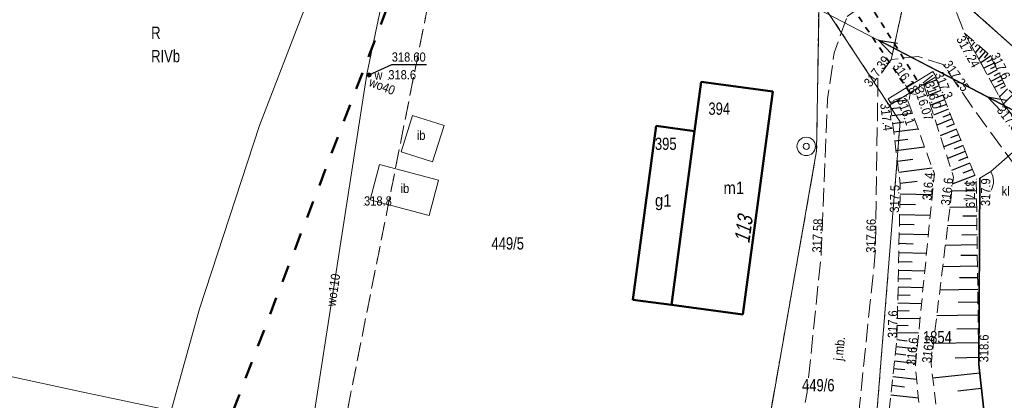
# Model space of a CAD drawing. Header units: metres. Extents: x 7523615 to 7533948, y 5492686 to 5502120.
# Tile 176 of 256: x 7531253 to 7531333, y 5496761 to 5496791. Entities that reach past the tile are written whole.
import ezdxf
from ezdxf.enums import TextEntityAlignment as Align

# ---------------------------------------------------------------- set-up
doc = ezdxf.new("R2010")
doc.units = ezdxf.units.M
for name, pattern in [('1.0_0.5', [1.5, 1, -0.5]), ('1.4_1.4', [2.8, 1.4, -1.4]), ('1.5_0.5', [2, 1.5, -0.5]), ('219-500', [0]), ('egkk-500', [2, 1.5, -0.5]), ('egug-500', [1, 0.5, -0.5]), ('otkz_500', [1, 0.5, -0.5]), ('otob_500', [0]), ('otof_500', [0]), ('suep_nn_500', [0])]:
    doc.linetypes.add(name, pattern=pattern)
doc.layers.get('0').update_dxf_attribs({"color": 2, "lineweight": 5})
doc.styles.get("Standard").update_dxf_attribs({"font": 'Working1250', "width": 0.75})
doc.linetypes.add('902-500', pattern='A,3.75,0,[1,ksztalty.shx,S=0.5,R=0,X=0,Y=0],3.75', length=7.5)
doc.linetypes.add('otdn_500_short', pattern='A,2.5,0,[21,ksztalty.shx,S=0.5,R=0,X=-1,Y=0],0.5', length=3)

# ---------------------------------------------------------------- blocks, each defined once
blk = doc.blocks.new('203')
at = {"linetype": 'Continuous', "lineweight": 0}
h = blk.add_hatch(color=0, dxfattribs=at)
edge = h.paths.add_edge_path()
edge.add_arc((0, 0), 0.045, 0, 360)
blk = doc.blocks.new('PW01')
at = {"linetype": 'Continuous', "lineweight": 13}
h = blk.add_hatch(color=0, dxfattribs=at)
edge = h.paths.add_edge_path()
edge.add_arc((0, 0), 0.045, 0, 360)
blk = doc.blocks.new('US13')
at = {"color": 0, "linetype": 'Continuous', "lineweight": 13}
for radius in [0.75, 0.25]:
    blk.add_circle((0, 0), radius, dxfattribs=at)
blk = doc.blocks.new('US25')
at = {"linetype": 'Continuous', "lineweight": 0}
h = blk.add_hatch(color=0, dxfattribs=at)
edge = h.paths.add_edge_path()
edge.add_arc((0, 0), 0.2, 0, 360)
blk = doc.blocks.new('SUEP1')
at = {"color": 0, "linetype": 'Continuous'}
for p, q in [((0, 0), (5, 0)), ((5, 0), (3.5, 0.5)), ((5, 0), (3.5, -0.5)), ((5, 0), (15, 0)), ((15, 0), (13.5, 0.5)), ((15, 0), (13.5, -0.5))]:
    blk.add_line(p, q, dxfattribs=at)
blk = doc.blocks.new('IB05')
at = {"color": 0, "linetype": 'Continuous', "lineweight": 13}
for q in [(0.354, 0.354), (0.354, -0.354)]:
    blk.add_line((0, 0), q, dxfattribs=at)
blk = doc.blocks.new('OK04')
at = {"color": 0, "linetype": 'Continuous', "lineweight": 0}
blk.add_arc((1.5, 0.001), 1.5, 120, 180, dxfattribs=at)

msp = doc.modelspace()

# ---------------------------------------------------------------- linework, layer by layer
at = {"layer": '000 Inne (niezydentyfikowane)', "color": 7, "linetype": 'CONTINUOUS', "lineweight": 25, "flags": 128}
for points in [[(7531330.56, 5496790.02), (7531330.44, 5496789.88)], [(7531330.78, 5496789.83), (7531330.69, 5496789.72)], [(7531331.01, 5496789.64), (7531330.74, 5496789.33)], [(7531331.46, 5496789.25), (7531331.05, 5496788.77)], [(7531331.23, 5496789.44), (7531331.06, 5496789.25)], [(7531331.88, 5496788.89), (7531331.33, 5496788.25)], [(7531331.68, 5496789.06), (7531331.44, 5496788.78)], [(7531332.3, 5496788.5), (7531331.51, 5496787.94)], [(7531332.08, 5496788.71), (7531331.78, 5496788.35)], [(7531332.58, 5496787.93), (7531331.74, 5496787.52)], [(7531332.44, 5496788.21), (7531332.01, 5496788.01)], [(7531332.72, 5496787.65), (7531332.3, 5496787.45)], [(7531332.85, 5496787.37), (7531332.04, 5496786.97)], [(7531332.99, 5496787.1), (7531332.59, 5496786.9)], [(7531327.92, 5496786.57), (7531326.88, 5496786.15)], [(7531328.11, 5496786.08), (7531327.58, 5496785.86)], [(7531333.12, 5496786.83), (7531332.33, 5496786.44)], [(7531333.38, 5496786.31), (7531332.61, 5496785.93)], [(7531333.25, 5496786.57), (7531332.86, 5496786.38)], [(7531333.5, 5496786.05), (7531333.12, 5496785.87)], [(7531328.27, 5496785.69), (7531327.17, 5496785.25)], [(7531328.41, 5496785.32), (7531327.86, 5496785.09)], [(7531333.69, 5496785.84), (7531333.02, 5496785.18)], [(7531334.14, 5496785.39), (7531333.34, 5496784.6)], [(7531324.12, 5496784.76), (7531325.55, 5496784.94)], [(7531328.56, 5496784.94), (7531327.42, 5496784.49)], [(7531328.71, 5496784.56), (7531328.13, 5496784.33)], [(7531324.18, 5496784.22), (7531324.96, 5496784.32)], [(7531324.26, 5496783.65), (7531325.94, 5496783.86)], [(7531328.87, 5496784.18), (7531327.67, 5496783.7)], [(7531329.03, 5496783.78), (7531328.41, 5496783.54)], [(7531324.33, 5496783.02), (7531325.25, 5496783.14)], [(7531329.19, 5496783.38), (7531327.94, 5496782.88)], [(7531329.35, 5496782.96), (7531328.71, 5496782.71)], [(7531324.42, 5496782.34), (7531326.4, 5496782.59)], [(7531329.52, 5496782.54), (7531328.21, 5496782.01)], [(7531329.7, 5496782.1), (7531329.03, 5496781.84)], [(7531324.51, 5496781.61), (7531325.58, 5496781.74)], [(7531329.87, 5496781.66), (7531328.5, 5496781.11)], [(7531324.61, 5496780.81), (7531326.94, 5496781.11)], [(7531330.24, 5496780.74), (7531328.81, 5496780.17)], [(7531330.06, 5496781.21), (7531329.35, 5496780.93)], [(7531324.72, 5496779.96), (7531325.98, 5496780.12)], [(7531330.62, 5496779.78), (7531329.12, 5496779.18)], [(7531330.43, 5496780.27), (7531329.7, 5496779.97)], [(7531324.83, 5496779.05), (7531327.56, 5496779.4)], [(7531330.82, 5496779.28), (7531330.05, 5496778.98)], [(7531324.95, 5496778.15), (7531326.32, 5496778.33)], [(7531331.03, 5496778.78), (7531329.22, 5496778.11)], [(7531331.14, 5496778.18), (7531330.18, 5496778.14)], [(7531324.94, 5496777.29), (7531327.56, 5496777.23)], [(7531331.15, 5496777.55), (7531329.15, 5496777.52)], [(7531324.93, 5496776.44), (7531326.2, 5496776.42)], [(7531331.16, 5496776.89), (7531330.12, 5496776.87)], [(7531331.17, 5496776.2), (7531328.99, 5496776.17)], [(7531324.91, 5496775.62), (7531327.4, 5496775.57)], [(7531331.18, 5496775.48), (7531330.04, 5496775.47)], [(7531324.89, 5496774.82), (7531326.1, 5496774.79)], [(7531331.19, 5496774.73), (7531328.81, 5496774.7)], [(7531324.86, 5496773.27), (7531326.01, 5496773.24)], [(7531324.87, 5496774.03), (7531327.24, 5496773.98)], [(7531331.2, 5496773.95), (7531329.96, 5496773.94)], [(7531324.84, 5496772.52), (7531327.09, 5496772.48)], [(7531331.21, 5496773.14), (7531328.62, 5496773.1)], [(7531324.82, 5496771.8), (7531325.92, 5496771.77)], [(7531331.22, 5496772.28), (7531329.87, 5496772.27)], [(7531324.81, 5496771.09), (7531326.95, 5496771.04)], [(7531331.23, 5496771.4), (7531328.41, 5496771.36)], [(7531324.79, 5496770.4), (7531325.84, 5496770.38)], [(7531331.25, 5496770.47), (7531329.77, 5496770.45)], [(7531324.78, 5496769.72), (7531326.82, 5496769.68)], [(7531331.26, 5496769.5), (7531328.18, 5496769.46)], [(7531324.75, 5496768.43), (7531326.69, 5496768.38)], [(7531324.77, 5496769.07), (7531325.76, 5496769.05)], [(7531331.27, 5496768.48), (7531329.66, 5496768.46)], [(7531324.74, 5496767.8), (7531325.68, 5496767.78)], [(7531324.73, 5496767.19), (7531326.57, 5496767.15)], [(7531331.29, 5496767.43), (7531327.93, 5496767.38)], [(7531324.71, 5496766.6), (7531325.61, 5496766.58)], [(7531331.3, 5496766.32), (7531329.55, 5496766.3)], [(7531324.68, 5496765.45), (7531325.53, 5496765.35)], [(7531324.7, 5496766.02), (7531326.45, 5496765.98)], [(7531324.62, 5496764.87), (7531326.32, 5496764.69)], [(7531331.32, 5496765.17), (7531327.66, 5496765.12)], [(7531324.49, 5496763.72), (7531326.21, 5496763.53)], [(7531324.55, 5496764.3), (7531325.41, 5496764.21)], [(7531331.33, 5496763.97), (7531329.42, 5496763.94)], [(7531324.42, 5496763.1), (7531325.32, 5496763)], [(7531324.35, 5496762.43), (7531326.29, 5496762.22)], [(7531331.42, 5496762.71), (7531327.6, 5496762.3)], [(7531324.27, 5496761.72), (7531325.31, 5496761.61)], [(7531331.56, 5496761.45), (7531329.65, 5496761.24)], [(7531324.19, 5496760.96), (7531326.43, 5496760.71)]]:
    msp.add_lwpolyline(points, dxfattribs=at)
at = {"layer": '217-kontur klasyfikacyjny', "color": 7, "linetype": 'egkk-500', "lineweight": 18, "flags": 128}
for points in [[(7531290.06, 5496810.31), (7531279.42, 5496756.74)], [(7531327.21, 5496795.42), (7531334.05, 5496789.33)], [(7531318.16, 5496780.78), (7531318.34, 5496793.2)], [(7531314.18, 5496758.19), (7531318.16, 5496780.78)]]:
    msp.add_lwpolyline(points, dxfattribs=at)
at = {"layer": '218-kontur użytku gruntowego', "color": 7, "linetype": 'egug-500', "lineweight": 18, "flags": 128}
for points in [[(7531290.06, 5496810.31), (7531279.42, 5496756.74)], [(7531327.21, 5496795.42), (7531334.05, 5496789.33)], [(7531318.34, 5496793.2), (7531318.16, 5496780.78)], [(7531324.95, 5496783.14), (7531318.34, 5496793.2)], [(7531322.22, 5496749.02), (7531324.95, 5496783.14)], [(7531318.16, 5496780.78), (7531314.18, 5496758.19)]]:
    msp.add_lwpolyline(points, dxfattribs=at)
at = {"layer": '219-działka ewidencyjna', "color": 3, "linetype": '219-500', "lineweight": 18, "flags": 128}
for points in [[(7531327.21, 5496795.42), (7531334.05, 5496789.33)], [(7531318.16, 5496780.78), (7531318.37, 5496793.16)], [(7531324.95, 5496783.14), (7531318.37, 5496793.16)], [(7531322.22, 5496749.02), (7531324.95, 5496783.14)], [(7531314.18, 5496758.19), (7531318.16, 5496780.78)], [(7531237.95, 5496765.6), (7531258.39, 5496761.18)], [(7531258.39, 5496761.18), (7531291.8, 5496754.13)]]:
    msp.add_lwpolyline(points, dxfattribs=at)
at = {"layer": '312-budynek ewidencyjny', "color": 7, "linetype": 'CONTINUOUS', "lineweight": 50, "flags": 128}
for points in [[(7531308.24, 5496782.4), (7531308.78, 5496786.4)], [(7531308.78, 5496786.4), (7531314.6, 5496785.62)], [(7531314.6, 5496785.62), (7531312.16, 5496767.48)], [(7531303.21, 5496768.68), (7531305.1, 5496782.82)], [(7531305.1, 5496782.82), (7531308.24, 5496782.4)], [(7531306.35, 5496768.26), (7531308.24, 5496782.4)], [(7531306.35, 5496768.26), (7531303.21, 5496768.68)], [(7531312.16, 5496767.48), (7531306.35, 5496768.26)]]:
    msp.add_lwpolyline(points, dxfattribs=at)
at = {"layer": 'brama', "color": 7, "linetype": 'otob_500', "lineweight": 18, "flags": 128}
msp.add_lwpolyline([(7531336.06, 5496782.38), (7531332.31, 5496779.1)], dxfattribs=at)
at = {"layer": 'furtka', "color": 7, "linetype": 'otof_500', "lineweight": 18, "flags": 128}
msp.add_lwpolyline([(7531332.31, 5496779.1), (7531331.44, 5496778.56)], dxfattribs=at)
at = {"layer": 'inna budowla', "color": 7, "linetype": 'CONTINUOUS', "lineweight": 18, "flags": 128}
for points in [[(7531286.93, 5496779.9), (7531284.38, 5496780.7), (7531285.31, 5496783.65), (7531287.86, 5496782.85)], [(7531281.85, 5496776.81), (7531282.61, 5496779.67), (7531287.41, 5496778.4), (7531286.65, 5496775.54)]]:
    msp.add_lwpolyline(points, close=True, dxfattribs=at)
at = {"layer": 'jezdnia', "color": 7, "linetype": '1.5_0.5', "lineweight": 18, "flags": 128}
for points in [[(7531326.23, 5496801.49), (7531329.23, 5496792.81), (7531330.18, 5496790.35), (7531333.35, 5496784.59), (7531335.84, 5496781.49), (7531339.64, 5496778.26), (7531343.97, 5496775.34), (7531353.47, 5496769.11), (7531362.45, 5496763.93), (7531359.92, 5496751.73), (7531347.86, 5496753.38), (7531346.81, 5496751.62), (7531342.43, 5496752.77), (7531346.63, 5496758.86), (7531346.82, 5496760.35), (7531347.15, 5496767.63), (7531344.35, 5496767.76), (7531344.47, 5496770.46), (7531345.28, 5496771.08), (7531338.26, 5496776.09), (7531334.17, 5496779.77), (7531331.29, 5496783.68), (7531328.44, 5496787.8), (7531326.42, 5496788.47), (7531324.23, 5496788.22), (7531325.35, 5496793.38), (7531325.95, 5496795.58), (7531326.16, 5496798.75)], [(7531320.64, 5496791.72), (7531325.95, 5496795.58), (7531325.35, 5496793.38), (7531324.23, 5496788.22), (7531323.13, 5496786.69), (7531323.12, 5496784.69), (7531322.93, 5496772.49), (7531321.45, 5496758.18), (7531320.06, 5496751.13), (7531318.58, 5496747.08), (7531317.8, 5496744.94), (7531312.99, 5496734.63), (7531307.07, 5496725.19), (7531300.1, 5496716.07), (7531288.51, 5496700.05), (7531283.92, 5496694.08), (7531270.28, 5496674.09), (7531266.02, 5496667.48), (7531263.74, 5496664.06), (7531259.33, 5496658.88), (7531256.71, 5496654.85), (7531245.99, 5496640.08), (7531241.23, 5496640.93), (7531250.3, 5496653.45), (7531247.05, 5496655.85), (7531251.13, 5496661.31), (7531254.82, 5496659.92), (7531266.1, 5496675.98), (7531273.68, 5496686.65), (7531281.25, 5496697.7), (7531284.77, 5496702.56), (7531285.78, 5496704.03), (7531297.25, 5496719.55), (7531303.7, 5496728), (7531306.31, 5496732.25), (7531309.86, 5496738.35), (7531313.84, 5496746.86), (7531315.98, 5496753.26), (7531317.38, 5496761.16), (7531318.54, 5496772.5), (7531319.05, 5496785), (7531319.58, 5496788.75)]]:
    msp.add_lwpolyline(points, close=True, dxfattribs=at)
at = {"layer": 'ogrodzenie trwałe', "color": 7, "linetype": '902-500', "lineweight": 35, "flags": 128}
msp.add_lwpolyline([(7531333.71, 5496746.74), (7531333.15, 5496746.86), (7531331.34, 5496763.42), (7531331.44, 5496778.56)], dxfattribs=at)
at = {"layer": 'przepust', "color": 7, "linetype": 'otkz_500', "lineweight": 35, "flags": 128}
for points in [[(7531320.75, 5496795.46), (7531326.54, 5496786.2)], [(7531325.77, 5496785.46), (7531319.93, 5496794.15)]]:
    msp.add_lwpolyline(points, dxfattribs=at)
at = {"layer": 'przewód elektroenergetyczny niskiego napięcia', "color": 1, "linetype": 'suep_nn_500', "lineweight": 18, "flags": 128}
msp.add_lwpolyline([(7531302.18, 5496800.74), (7531336.48, 5496782.86)], dxfattribs=at)
at = {"layer": 'przewód gazowy', "color": 7, "linetype": 'CONTINUOUS', "lineweight": 18, "flags": 128}
msp.add_lwpolyline([(7531299.23, 5496996.7), (7531300.58, 5496991.09), (7531296.89, 5496964.04), (7531294.42, 5496944.17), (7531290.2, 5496917.11), (7531290.01, 5496903.84), (7531287.51, 5496885.28), (7531287.3, 5496864.12), (7531286.48, 5496854.43), (7531286.84, 5496847.79), (7531289.83, 5496842.28), (7531288.9, 5496831.82), (7531284.16, 5496812.16), (7531272.87, 5496782.85), (7531267.99, 5496767.95), (7531254.22, 5496718.5)], dxfattribs=at)
at = {"layer": 'przewód wodociągowy', "color": 7, "linetype": 'CONTINUOUS', "lineweight": 18, "flags": 128}
for points in [[(7531246.29, 5496678.83), (7531251.96, 5496692.76), (7531261.19, 5496714.26), (7531275.7, 5496749.1), (7531281.59, 5496787.03), (7531287.11, 5496813.4), (7531292.82, 5496870.11), (7531293.85, 5496869.86), (7531304.7, 5496867.89), (7531339.78, 5496861.81), (7531340.1, 5496861.68)], [(7531281.59, 5496787.03), (7531281.77, 5496786.96)]]:
    msp.add_lwpolyline(points, dxfattribs=at)
at = {"layer": 'rzędna-Atr2', "color": 7, "flags": 128}
msp.add_lwpolyline([(7531281.77, 5496786.96), (7531283.61, 5496787.81), (7531286.427, 5496787.81)], dxfattribs=at)
at = {"layer": 'skarpa nieumocniona', "color": 7, "linetype": '1.0_0.5', "lineweight": 18, "flags": 128}
for points in [[(7531330.18, 5496790.35), (7531332.28, 5496788.54), (7531333.52, 5496786.01), (7531335.89, 5496783.63), (7531339.71, 5496779.55), (7531343.97, 5496775.34), (7531339.64, 5496778.26), (7531335.84, 5496781.49), (7531333.35, 5496784.59)], [(7531330.18, 5496790.35), (7531332.28, 5496788.54), (7531333.52, 5496786.01), (7531335.89, 5496783.63), (7531339.71, 5496779.55), (7531343.97, 5496775.34), (7531339.64, 5496778.26), (7531335.84, 5496781.49), (7531333.35, 5496784.59)], [(7531326.83, 5496786.32), (7531327.73, 5496787.03), (7531331.14, 5496778.49), (7531331.34, 5496763.42), (7531333.15, 5496746.86), (7531331.63, 5496742.27), (7531329.84, 5496743.24), (7531327.46, 5496763.5), (7531329.29, 5496778.66)], [(7531326.83, 5496786.32), (7531327.73, 5496787.03), (7531331.14, 5496778.49), (7531331.34, 5496763.42), (7531333.15, 5496746.86), (7531331.63, 5496742.27), (7531329.84, 5496743.24), (7531327.46, 5496763.5), (7531329.29, 5496778.66)], [(7531325.86, 5496745.12), (7531323.32, 5496753.06), (7531324.69, 5496765.55), (7531324.96, 5496778.06), (7531324.11, 5496784.8), (7531325.44, 5496785.23), (7531327.73, 5496778.92), (7531326.19, 5496763.32), (7531327.92, 5496744.19)], [(7531325.86, 5496745.12), (7531323.32, 5496753.06), (7531324.69, 5496765.55), (7531324.96, 5496778.06), (7531324.11, 5496784.8), (7531325.44, 5496785.23), (7531327.73, 5496778.92), (7531326.19, 5496763.32), (7531327.92, 5496744.19)]]:
    msp.add_lwpolyline(points, close=True, dxfattribs=at)
at = {"layer": 'Zakres', "color": 5, "linetype": '1.4_1.4', "lineweight": 50, "flags": 128}
msp.add_lwpolyline([(7531743.27, 5499246.67), (7531674.19, 5499075.04), (7531617.162, 5499130.015), (7531497.218, 5499019.596), (7531360.693, 5498909.882), (7531137.385, 5498723.263), (7530837.96, 5498471.05), (7530827.293, 5498468.557), (7530555.83, 5498209.93), (7530490.214, 5498246.484), (7530415.425, 5498175.928), (7530370.975, 5498140.65), (7530313.12, 5498105.373), (7530175.536, 5498113.134), (7530201.642, 5498273.295), (7530135.32, 5498299.4), (7530095.809, 5498250.012), (7529934.942, 5498278.939), (7529886.553, 5498254.598), (7529886.964, 5498227.434), (7529861.564, 5498166.05), (7529795.242, 5498157.584), (7529752.203, 5498064.45), (7529512.785, 5498134.242), (7529497.697, 5498245.624), (7529418.476, 5498260.595), (7529163.77, 5498290.228), (7529123.554, 5498137.123), (7529361.326, 5498088.439), (7529468.57, 5498017.178), (7529499.62, 5497998.73), (7529568.053, 5497998.128), (7529612.503, 5497967.789), (7529759.259, 5497962.851), (7529731.037, 5497742.012), (7529837.62, 5497773.434), (7529926.26, 5498000.98), (7530249.502, 5497965.967), (7530399.55, 5498036.463), (7530504.325, 5498041.167), (7530550.186, 5498000.245), (7530485.275, 5497939.567), (7530567.12, 5497896.528), (7530578.585, 5497865.954), (7530414.955, 5497723.667), (7530456.347, 5497670.633), (7530620.036, 5497828.677), (7530672.247, 5497834.44), (7530708.231, 5497874.656), (7530802.893, 5497949.739), (7531291.019, 5497844.846), (7531633.86, 5497783.346), (7531723.76, 5497752.948), (7531716.74, 5497689.82), (7531638.86, 5497701.8), (7531607.99, 5497651.877), (7531593.173, 5497646.233), (7531554.368, 5497551.688), (7531542.197, 5497533.109), (7531433.365, 5497444.091), (7531365.279, 5497382.708), (7531307.012, 5497340.61), (7531265.619, 5497313.74), (7531154.142, 5497225.545), (7531069.475, 5497140.173), (7531095.58, 5497066.795), (7531227.52, 5497061.86), (7531269.853, 5497013.879), (7531267.74, 5496900.28), (7531245.86, 5496824.79), (7531285.37, 5496797.98), (7531257.86, 5496726.01), (7531235.28, 5496726.72), (7531225.4, 5496699.91), (7531197.11, 5496699.88), (7531185.19, 5496624.41), (7531253.801, 5496571.672), (7531243.218, 5496477.481), (7531256.45, 5496456.49), (7531351.7, 5496436.03), (7531399.67, 5496549.62), (7531437.77, 5496640.64), (7531396.85, 5496663.92), (7531455.59, 5496799.214), (7531464.057, 5496818.264), (7531468.643, 5496848.955), (7531480.284, 5496877.178), (7531555.07, 5497002.95), (7531557.66, 5497022.169), (7531504.626, 5497031.871), (7531386.27, 5497072.44), (7531447.65, 5497179.68), (7531472.876, 5497186.563), (7531542.726, 5497165.75), (7531534.965, 5497117.772), (7531587.882, 5497105.777), (7531625.629, 5497206.319), (7531717.203, 5497165.383), (7531739.282, 5497219.078), (7531634.801, 5497264.88), (7531650.323, 5497306.508), (7531689.66, 5497342.67), (7531724.67, 5497377.51), (7531750.159, 5497383.413), (7531790.729, 5497415.163), (7531807.49, 5497435.8), (7531857.051, 5497525.936), (7531880.16, 5497531.76), (7531912.79, 5497579.205), (7531951.42, 5497582.56), (7531983.17, 5497634.77), (7532010.156, 5497686.449), (7532022.445, 5497715.671), (7532045.96, 5497826.68), (7532028.32, 5497890.18), (7532058.84, 5497978.726), (7532130.806, 5498096.73), (7532169.259, 5498228.668), (7532173.67, 5498272.59), (7532173.45, 5498329.02), (7532174.198, 5498362.371), (7532178.843, 5498457.798), (7532136.745, 5498585.562), (7532124.809, 5498799.345), (7532152.62, 5498813.574), (7532125.691, 5499032.472), (7532124.985, 5499095.267), (7532200.95, 5499066.75), (7532264.333, 5499123.018), (7532116.225, 5499183.814), (7531993.341, 5499227.793), (7531913.613, 5499254.722), (7531816.599, 5499290.941), (7531739.752, 5499297.761), (7531571.83, 5499328.1), (7531549.252, 5499297.761), (7531536.552, 5499281.533), (7531425.075, 5499226.5), (7531439.186, 5499201.805), (7531552.78, 5499254.722), (7531607.813, 5499273.772), (7531677.126, 5499271.215)], close=True, dxfattribs=at)
at = {"layer": 'ściana oporowa (linia)', "color": 0, "lineweight": 18}
for p, q in [((7531323.979, 5496785.013), (7531327.599, 5496787.243)), ((7531327.599, 5496787.243), (7531327.73, 5496787.03)), ((7531323.979, 5496785.013), (7531324.11, 5496784.8))]:
    msp.add_line(p, q, dxfattribs=at)
at = {"layer": 'ściana oporowa (linia)', "color": 0, "linetype": 'otdn_500_short', "lineweight": 18}
for p, q in [((7531327.861, 5496786.817), (7531327.73, 5496787.03)), ((7531324.241, 5496784.587), (7531327.861, 5496786.817)), ((7531324.241, 5496784.587), (7531324.11, 5496784.8))]:
    msp.add_line(p, q, dxfattribs=at)

# ---------------------------------------------------------------- block references
at = {"layer": '203-punkt graniczny', "color": 3, "linetype": 'CONTINUOUS', "lineweight": 18}
for p in [(7531324.95, 5496783.14), (7531318.16, 5496780.78), (7531258.39, 5496761.18)]:
    msp.add_blockref('203', p, dxfattribs=at)
at = {"layer": 'furtka', "color": 7, "linetype": 'CONTINUOUS', "lineweight": 18, "rotation": 211.827}
msp.add_blockref('OK04', (7531332.31, 5496779.1), dxfattribs=at)
at = {"layer": 'pikieta naturalna', "color": 7, "linetype": 'CONTINUOUS', "lineweight": 13}
for p in [(7531332.28, 5496788.54), (7531327.73, 5496787.03), (7531283.33, 5496786.6), (7531326.83, 5496786.32), (7531325.44, 5496785.23), (7531324.11, 5496784.8), (7531327.73, 5496778.92), (7531324.96, 5496778.06), (7531329.29, 5496778.66), (7531331.14, 5496778.49), (7531331.44, 5496778.56), (7531281.36, 5496776.34), (7531324.69, 5496765.55), (7531326.19, 5496763.32), (7531327.46, 5496763.5), (7531331.34, 5496763.42)]:
    msp.add_blockref('PW01', p, dxfattribs=at)
at = {"layer": 'pikieta sztuczna', "color": 7, "linetype": 'CONTINUOUS', "lineweight": 13}
for p in [(7531330.18, 5496790.35), (7531324.23, 5496788.22), (7531328.44, 5496787.8), (7531326.54, 5496786.2), (7531325.77, 5496785.46), (7531333.35, 5496784.59), (7531318.54, 5496772.5), (7531322.93, 5496772.49)]:
    msp.add_blockref('PW01', p, dxfattribs=at)
at = {"layer": 'przepust', "color": 7, "linetype": 'CONTINUOUS', "lineweight": 35}
for p, rotation in [((7531326.54, 5496786.2), 302.017), ((7531325.77, 5496785.46), 303.903)]:
    msp.add_blockref('IB05', p, dxfattribs=dict(at, rotation=rotation))
at = {"layer": 'przewód elektroenergetyczny niskiego napięcia', "color": 1, "linetype": 'CONTINUOUS', "lineweight": 18, "rotation": 152.468}
msp.add_blockref('SUEP1', (7531336.48, 5496782.86), dxfattribs=at)
at = {"layer": 'rzędna', "color": 7, "linetype": 'CONTINUOUS', "lineweight": 18}
msp.add_blockref('PW01', (7531281.77, 5496786.96), dxfattribs=at)
at = {"layer": 'studnia zwykła', "color": 7, "linetype": 'CONTINUOUS', "lineweight": 18}
msp.add_blockref('US13', (7531317.31, 5496781.15), dxfattribs=at)
at = {"layer": 'zasuwa lub zawór', "color": 7, "linetype": 'CONTINUOUS', "lineweight": 18}
msp.add_blockref('US25', (7531281.77, 5496786.96), dxfattribs=at)

# ---------------------------------------------------------------- texts
at = {"layer": '209-oznaczenie konturu klasyfikacyjnego', "color": 7, "linetype": 'CONTINUOUS', "lineweight": 18, "width": 0.79}
msp.add_text('RIVb', height=1, dxfattribs=at).set_placement((7531264.05, 5496788.99), align=Align.TOP_LEFT)
at = {"layer": '210-oznaczenie konturu użytku gruntowego', "color": 7, "linetype": 'CONTINUOUS', "lineweight": 18, "width": 0.79}
msp.add_text('R', height=1, dxfattribs=at).set_placement((7531264.05, 5496789.89))
at = {"layer": '211-numer działki ewidencyjnej', "color": 3, "linetype": 'CONTINUOUS', "lineweight": 18, "width": 0.79}
for s, p in [('449/5', (7531291.72, 5496773.76)), ('1854', (7531326.8, 5496766.13)), ('449/6', (7531316.97, 5496762.23))]:
    msp.add_text(s, height=1, dxfattribs=at).set_placement(p, align=Align.TOP_LEFT)
at = {"layer": '238-Punkt adresowy budynku', "color": 7, "linetype": 'CONTINUOUS', "lineweight": 25, "oblique": 15, "width": 0.79}
msp.add_text('113', height=1.25, rotation=82.334, dxfattribs=at).set_placement((7531312.83, 5496774.3), align=Align.CENTER)
at = {"layer": '312-oznaczenie budynku ewidencyjnego', "color": 7, "linetype": 'CONTINUOUS', "lineweight": 18, "width": 0.79}
for s, p in [('394', (7531309.36, 5496783.72)), ('395', (7531305.01, 5496780.86))]:
    msp.add_text(s, height=1, dxfattribs=at).set_placement(p)
at = {"layer": '312-oznaczenie budynku ewidencyjnego-Atr117', "color": 7, "width": 0.9}
for s, p in [('m1', (7531311.42, 5496777.78)), ('g1', (7531305.68, 5496776.76))]:
    msp.add_text(s, height=1, dxfattribs=at).set_placement(p, align=Align.MIDDLE_CENTER)
at = {"layer": 'inna budowla-Atr17', "color": 7, "width": 0.9}
for p in [(7531285.65, 5496781.68), (7531284.33, 5496777.36)]:
    msp.add_text('ib', height=0.75, dxfattribs=at).set_placement(p)
at = {"layer": 'jezdnia-Atr17', "color": 7, "width": 0.9}
msp.add_text('j.mb.', height=0.75, rotation=84.095, dxfattribs=at).set_placement((7531320.27, 5496763.69))
at = {"layer": 'osadnik  szambo-Atr17', "color": 7, "width": 0.9}
msp.add_text('kl', height=0.75, dxfattribs=at).set_placement((7531333.2, 5496777.15))
at = {"layer": 'pikieta naturalna-Atr2', "color": 7, "width": 0.9}
for s, rotation, p in [('317.6', 296.11, (7531332.28, 5496788.54)), ('317.3', 291.766, (7531327.73, 5496787.03)), ('316.0', 287.804, (7531326.94, 5496786.28)), ('317.4', 277.187, (7531323.32, 5496784.62)), ('316.1', 289.946, (7531324.69, 5496784.92)), ('316.4', 84.362, (7531327.49, 5496776.73)), ('316.6', 83.117, (7531328.99, 5496776.31)), ('317.9', 270.76, (7531330.26, 5496778.39)), ('317.9', 89.357, (7531332.26, 5496776.29)), ('317.5', 88.763, (7531324.85, 5496775.75)), ('317.6', 88.763, (7531324.69, 5496765.55)), ('316.6', 84.362, (7531326.19, 5496763.32)), ('316.8', 83.117, (7531327.46, 5496763.5)), ('318.6', 89.357, (7531332.12, 5496763.59))]:
    msp.add_text(s, height=0.75, rotation=rotation, dxfattribs=at).set_placement(p)
for s, p in [('318.6', (7531283.33, 5496786.6)), ('318.8', (7531281.36, 5496776.34))]:
    msp.add_text(s, height=0.75, dxfattribs=at).set_placement(p)
at = {"layer": 'pikieta sztuczna-Atr2', "color": 7, "width": 0.9}
for s, rotation, p in [('317.24', 298.826, (7531329.49, 5496789.88)), ('317.39', 54.285, (7531322.55, 5496785.92)), ('316.18', 303.903, (7531324.31, 5496787.66)), ('317.25', 304.673, (7531328.44, 5496787.8)), ('316.07', 287.804, (7531326.1, 5496785.81)), ('317.39', 308.772, (7531332.76, 5496784.06)), ('317.58', 87.663, (7531318.54, 5496772.5)), ('317.66', 89.108, (7531322.93, 5496772.49))]:
    msp.add_text(s, height=0.75, rotation=rotation, dxfattribs=at).set_placement(p)
at = {"layer": 'przewód wodociągowy-Atr1', "color": 7, "width": 0.9}
for s, rotation, p in [('wo40', 338.749, (7531282.83, 5496786.05)), ('wo110', 81.173, (7531278.86, 5496769.47))]:
    msp.add_text(s, height=0.75, rotation=rotation, dxfattribs=at).set_placement(p, align=Align.MIDDLE_CENTER)
at = {"layer": 'rzędna-Atr2', "color": 7, "width": 0.9}
msp.add_text('318.60', height=0.75, dxfattribs=at).set_placement((7531283.61, 5496787.817), align=Align.BOTTOM_LEFT)
at = {"layer": 'zasuwa lub zawór-Atr17', "color": 7, "width": 0.9}
msp.add_text('w', height=0.75, dxfattribs=at).set_placement((7531282.53, 5496786.96), align=Align.MIDDLE_CENTER)

doc.saveas('drawing.dxf')
